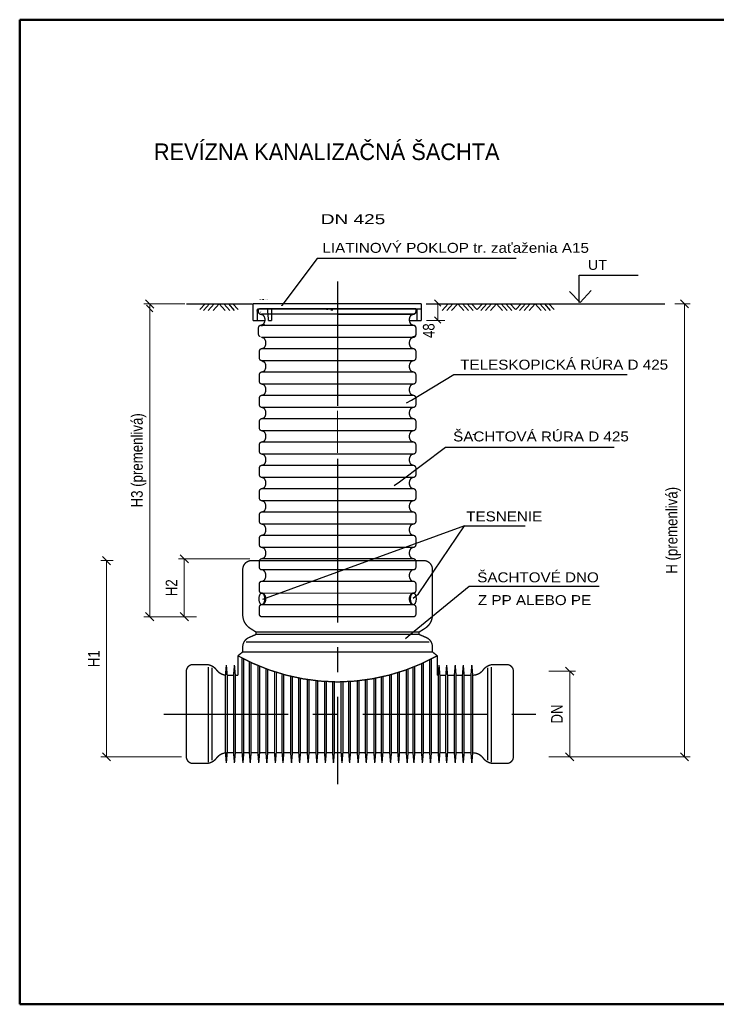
# Model space of a CAD drawing. Header units: millimetres. Extents: x 371321 to 690386, y -299082 to -101508.
# Tile 2 of 38: x 394363 to 396463, y -288107 to -285137. Entities that reach past the tile are written whole.
import ezdxf
from ezdxf.enums import TextEntityAlignment as Align

# ---------------------------------------------------------------- set-up
doc = ezdxf.new("R2010")
doc.units = ezdxf.units.MM
doc.header["$LTSCALE"] = 10
doc.header["$MEASUREMENT"] = 0
doc.linetypes.add('CENTER', pattern=[2, 1.25, -0.25, 0.25, -0.25])
doc.linetypes.add('HIDDEN', pattern=[0.375, 0.25, -0.125])
for name, color, linetype in [('1', 5, 'Continuous'), ('2', 7, 'Continuous'), ('6', 7, 'Continuous'), ('koty vodar', 5, 'Continuous')]:
    doc.layers.add(name, color=color, linetype=linetype)
doc.layers.add('RAMCEK', color=6, linetype='Continuous', lineweight=30, plot=False)
doc.styles.add('POPIS', font='arial.ttf', dxfattribs={"width": 0.8})
doc.styles.get("Standard").update_dxf_attribs({"font": 'simplex.shx', "width": 0.8})

msp = doc.modelspace()

# ---------------------------------------------------------------- linework, layer by layer
at = {"layer": '1', "color": 7, "linetype": 'Continuous', "ltscale": 30, "flags": 128}
for points in [[(395860.1, -285857.6), (395260.1, -285857.6), (395153.9, -285999.4)], [(396050.1, -285990.3), (396050.1, -285907.6), (396228.1, -285907.6)], [(396021, -285956.6), (396052.8, -285989.9), (396086.2, -285953.4)], [(395065.4, -285994.7), (394866, -285994.7)], [(394906.9, -286011.5), (394922.7, -285993.6)], [(394917.7, -286013.8), (394935.4, -285993.6)], [(394931.8, -286014.2), (394949.9, -285993.6)], [(394946.4, -286014.2), (394964.5, -285993.6)], [(394982.6, -286014.2), (394964.5, -285993.6)], [(394997.1, -286014.2), (394979, -285993.6)], [(395011.3, -286013.8), (394993.5, -285993.6)], [(395022, -286011.5), (395006.3, -285993.6)], [(395589, -285993.6), (396009.5, -285993.6)], [(395637, -286013.8), (395654.7, -285993.6)], [(395651.1, -286014.2), (395669.2, -285993.6)], [(395665.7, -286014.2), (395683.8, -285993.6)], [(395701.9, -286014.2), (395683.8, -285993.6)], [(395716.4, -286014.2), (395698.3, -285993.6)], [(395730.6, -286013.8), (395712.8, -285993.6)], [(395741.3, -286011.5), (395725.6, -285993.6)], [(395742.9, -286011.5), (395758.6, -285993.6)], [(395753.6, -286013.8), (395771.4, -285993.6)], [(395767.8, -286014.2), (395785.9, -285993.6)], [(395782.3, -286014.2), (395800.4, -285993.6)], [(395818.5, -286014.2), (395800.4, -285993.6)], [(395833.1, -286014.2), (395815, -285993.6)], [(395847.2, -286013.8), (395829.5, -285993.6)], [(395858, -286011.5), (395842.2, -285993.6)], [(395859.5, -286011.5), (395875.3, -285993.6)], [(395870.3, -286013.8), (395888, -285993.6)], [(395884.4, -286014.2), (395902.5, -285993.6)], [(395899, -286014.2), (395917.1, -285993.6)], [(395935.2, -286014.2), (395917.1, -285993.6)], [(395949.7, -286014.2), (395931.6, -285993.6)], [(395963.9, -286013.8), (395946.1, -285993.6)], [(395974.6, -286011.5), (395958.9, -285993.6)], [(396009.5, -285993.6), (396308.4, -285993.6)]]:
    msp.add_lwpolyline(points, dxfattribs=at)
at = {"layer": '1', "color": 7, "linetype": 'CENTER', "ltscale": 30, "flags": 128}
for points in [[(395321.8, -285926.3), (395321.8, -286316.8)], [(395321.8, -286461.8), (395321.8, -286579.9)], [(395321.8, -286579.9), (395321.8, -287442.5)], [(394797.5, -287231.3), (395919.2, -287231.3)]]:
    msp.add_lwpolyline(points, dxfattribs=at)
at = {"layer": '1', "color": 7, "linetype": 'Continuous', "ltscale": 30, "const_width": 4, "flags": 128}
for points in [[(395557.9, -285993.9), (395066.5, -285993.9)], [(395066.5, -285993.9), (395066.5, -286045.1)], [(395110.6, -286009.9), (395079.9, -286009.9)], [(395079.9, -286009.9), (395079.9, -286045.1)], [(395083.2, -285993.9), (395574.6, -285993.9)], [(395083.2, -286009.9), (395083.2, -286018)], [(395083.2, -286009.9), (395574.6, -286009.9)], [(395085.8, -286008.3), (395557.8, -286008.3)], [(395089.2, -286009.9), (395117.9, -286009.9)], [(395557.9, -286009.9), (395089.9, -286009.9)], [(395517.7, -286009.9), (395089.9, -286009.9)], [(395113.4, -286045.1), (395110.6, -286009.9)], [(395123.4, -286009.9), (395561.2, -286009.9)], [(395517.7, -286009.9), (395123.4, -286009.9)], [(395123.4, -286009.9), (395561.2, -286009.9)], [(395123.4, -286045.1), (395123.4, -286009.9)], [(395557.8, -286008.3), (395557.8, -286016.7)], [(395557.9, -286009.9), (395557.9, -286018)], [(395561.2, -286009.9), (395561.2, -286045.1)], [(395574.6, -285993.9), (395574.6, -286045.1)], [(395083.2, -286018), (395083.4, -286019.4), (395083.7, -286020.7), (395084.3, -286021.9), (395085.1, -286023), (395086.1, -286023.9), (395087.3, -286024.7), (395088.5, -286025.2), (395089.2, -286025.4)], [(395089.2, -286025.4), (395094.2, -286026.7)], [(395089.9, -286018), (395090, -286018.3), (395090, -286018.5), (395090.1, -286018.7), (395090.3, -286018.9), (395090.4, -286019), (395090.6, -286019.1), (395090.8, -286019.2), (395090.9, -286019.3)], [(395091.8, -286024.5), (395551.9, -286024.5)], [(395098.6, -286029.6), (395097.7, -286028.6), (395096.6, -286027.7), (395095.3, -286027.1), (395094.2, -286026.7)], [(395098.6, -286054.8), (395100.6, -286051.6), (395102, -286048.2), (395102.8, -286044.6), (395102.9, -286040.9), (395102.3, -286037.3), (395101.1, -286033.8), (395099.3, -286030.5), (395098.6, -286029.6)], [(395320.5, -286025.4), (395551.9, -286025.4)], [(395542.5, -286029.6), (395540.5, -286032.7), (395539.1, -286036.1), (395538.3, -286039.7), (395538.2, -286043.4), (395538.8, -286047.1), (395540, -286050.5), (395541.8, -286053.8), (395542.5, -286054.8)], [(395546.9, -286026.7), (395545.6, -286027.2), (395544.4, -286027.9), (395543.3, -286028.7), (395542.5, -286029.6)], [(395551.9, -286024.5), (395546.9, -286025.8)], [(395551.9, -286025.4), (395546.9, -286026.7)], [(395551.9, -286025.4), (395553.2, -286025), (395554.4, -286024.3), (395555.5, -286023.5), (395556.4, -286022.4), (395557.1, -286021.3), (395557.6, -286020), (395557.8, -286018.7), (395557.9, -286018)], [(395079.9, -286045.1), (395066.5, -286045.1)], [(395079.9, -286045.1), (395102.7, -286045.1)], [(395089.2, -286058.9), (395087.9, -286059.3), (395086.7, -286060), (395085.6, -286060.9), (395084.7, -286061.9), (395084, -286063), (395083.5, -286064.3), (395083.3, -286065.6), (395083.2, -286066.3)], [(395083.2, -286066.3), (395083.2, -286085.6)], [(395089.2, -286058.9), (395094.2, -286057.6)], [(395089.2, -286058.9), (395551.9, -286058.9)], [(395091.8, -286059.3), (395096.7, -286057.9)], [(395091.8, -286059.3), (395551.9, -286059.3)], [(395094.2, -286057.6), (395095.5, -286057.1), (395096.7, -286056.5), (395097.8, -286055.6), (395098.6, -286054.8)], [(395113.4, -286045.1), (395123.4, -286045.1)], [(395538.4, -286045.1), (395574.6, -286045.1)], [(395542.5, -286054.8), (395543.4, -286055.8), (395544.5, -286056.6), (395545.8, -286057.2), (395546.9, -286057.6)], [(395551.9, -286059.3), (395546.9, -286057.9)], [(395557.9, -286066.3), (395557.7, -286065), (395557.4, -286063.7), (395556.8, -286062.5), (395556, -286061.4), (395555, -286060.4), (395553.8, -286059.6), (395552.6, -286059.1), (395551.9, -286058.9)], [(395557.8, -286067), (395557.8, -286087.1)], [(395557.9, -286066.3), (395557.9, -286085.6)], [(395083.2, -286085.6), (395083.4, -286086.9), (395083.7, -286088.2), (395084.3, -286089.5), (395085.1, -286090.5), (395086.1, -286091.5), (395087.3, -286092.3), (395088.5, -286092.8), (395089.2, -286093)], [(395091.8, -286094.9), (395551.9, -286094.9)], [(395091.8, -286094.9), (395096.7, -286096.2)], [(395551.9, -286093), (395546.9, -286094.3)], [(395551.9, -286094.9), (395546.9, -286096.2)], [(395551.9, -286093), (395553.2, -286092.6), (395554.4, -286091.9), (395555.5, -286091), (395556.4, -286090), (395557.1, -286088.9), (395557.6, -286087.6), (395557.8, -286086.3), (395557.9, -286085.6)], [(395091.8, -286129.7), (395096.7, -286128.3)], [(395091.8, -286129.7), (395551.9, -286129.7)], [(395095.4, -286129.9), (395096.8, -286129.4), (395098, -286128.8), (395099.1, -286127.9), (395099.8, -286127)], [(395551.9, -286129.7), (395546.9, -286128.3)], [(395085.8, -286137.4), (395085.8, -286157.5)], [(395557.8, -286137.4), (395557.8, -286157.5)], [(395091.8, -286165.2), (395551.9, -286165.2)], [(395091.8, -286165.2), (395096.7, -286166.6)], [(395099.8, -286170.6), (395098.9, -286169.6), (395097.8, -286168.8), (395096.5, -286168.1), (395095.4, -286167.7)], [(395551.9, -286165.2), (395546.9, -286166.6)], [(395085.8, -286207.8), (395085.8, -286227.9)], [(395091.8, -286200.1), (395096.7, -286198.7)], [(395091.8, -286200.1), (395551.9, -286200.1)], [(395551.9, -286200.1), (395546.9, -286198.7)], [(395557.8, -286207.8), (395557.8, -286227.9)], [(395091.8, -286235.6), (395551.9, -286235.6)], [(395091.8, -286235.6), (395096.7, -286237)], [(395551.9, -286235.6), (395546.9, -286237)], [(395085.8, -286278.2), (395085.8, -286298.3)], [(395091.8, -286270.5), (395096.7, -286269.1)], [(395091.8, -286270.5), (395551.9, -286270.5)], [(395551.9, -286270.5), (395546.9, -286269.1)], [(395557.8, -286278.2), (395557.8, -286298.3)], [(395091.8, -286306), (395096.7, -286307.4)], [(395091.8, -286306), (395551.9, -286306)], [(395551.9, -286306), (395546.9, -286307.4)], [(395091.8, -286340.9), (395096.7, -286339.5)], [(395551.9, -286340.9), (395546.9, -286339.5)], [(395085.8, -286348.6), (395085.8, -286368.7)], [(395091.8, -286340.9), (395551.9, -286340.9)], [(395557.8, -286348.6), (395557.8, -286368.7)], [(395091.8, -286376.4), (395551.9, -286376.4)], [(395091.8, -286376.4), (395096.7, -286377.8)], [(395551.9, -286376.4), (395546.9, -286377.8)], [(395085.8, -286419), (395085.8, -286439.1)], [(395091.8, -286411.2), (395096.7, -286409.9)], [(395091.8, -286411.2), (395551.9, -286411.2)], [(395551.9, -286411.2), (395546.9, -286409.9)], [(395557.8, -286419), (395557.8, -286439.1)], [(395091.8, -286446.8), (395551.9, -286446.8)], [(395091.8, -286446.8), (395096.7, -286448.2)], [(395551.9, -286446.8), (395546.9, -286448.2)], [(395091.8, -286481.6), (395096.7, -286480.3)], [(395091.8, -286481.6), (395551.9, -286481.6)], [(395551.9, -286481.6), (395546.9, -286480.3)], [(395085.8, -286489.4), (395085.8, -286509.5)], [(395091.8, -286517.2), (395096.7, -286518.5)], [(395091.8, -286517.2), (395551.9, -286517.2)], [(395551.9, -286517.2), (395546.9, -286518.5)], [(395557.8, -286489.4), (395557.8, -286509.5)], [(395085.8, -286559.8), (395085.8, -286579.9)], [(395091.8, -286552), (395096.7, -286550.7)], [(395091.8, -286552), (395551.9, -286552)], [(395551.9, -286552), (395546.9, -286550.7)], [(395557.8, -286559.8), (395557.8, -286579.9)], [(395091.8, -286587.6), (395096.7, -286588.9)], [(395091.8, -286587.6), (395551.9, -286587.6)], [(395551.9, -286587.6), (395546.9, -286588.9)], [(395085.8, -286630.2), (395085.8, -286650.3)], [(395091.8, -286622.4), (395096.7, -286621.1)], [(395091.8, -286622.4), (395551.9, -286622.4)], [(395551.9, -286622.4), (395546.9, -286621.1)], [(395557.8, -286630.2), (395557.8, -286650.3)], [(395091.8, -286658), (395096.7, -286659.3)], [(395091.8, -286658), (395551.9, -286658)], [(395551.9, -286658), (395546.9, -286659.3)], [(395091.8, -286692.8), (395096.7, -286691.5)], [(395091.8, -286692.8), (395551.9, -286692.8)], [(395551.9, -286692.8), (395546.9, -286691.5)], [(395085.8, -286700.5), (395085.8, -286720.7)], [(395557.8, -286700.5), (395557.8, -286720.7)], [(395091.8, -286728.4), (395551.9, -286728.4)], [(395091.8, -286728.4), (395096.7, -286729.7)], [(395551.9, -286728.4), (395546.9, -286729.7)], [(395062.6, -286768.5), (395321.8, -286768.5)], [(395091.8, -286763.2), (395096.7, -286761.9)], [(395091.8, -286763.2), (395551.9, -286763.2)], [(395581, -286768.5), (395321.8, -286768.5)], [(395551.9, -286763.2), (395546.9, -286761.9)], [(395035.9, -286795.2), (395035.9, -286932.4)], [(395607.7, -286795.2), (395607.7, -286932.4)], [(395076, -286991.3), (395054.2, -287000.8)], [(395058.5, -286973.1), (395076, -286984.1)], [(395076, -286984.1), (395076, -286991.3)], [(395076, -286984.1), (395321.8, -286984.1)], [(395076, -286991.3), (395321.8, -286991.3)], [(395567.6, -286984.1), (395321.8, -286984.1)], [(395567.6, -286991.3), (395321.8, -286991.3)], [(395585.1, -286973.1), (395567.6, -286984.1)], [(395567.6, -286984.1), (395567.6, -286991.3)], [(395567.6, -286991.3), (395589.4, -287000.8)], [(395045.2, -287014.5), (395321.8, -287014.5)], [(395598.4, -287014.5), (395321.8, -287014.5)], [(395035.9, -287044), (395021.3, -287055.7)], [(395035.9, -287028.8), (395035.9, -287044)], [(395035.9, -287044), (395321.8, -287044)], [(395607.7, -287044), (395321.8, -287044)], [(395607.7, -287028.8), (395607.7, -287044)], [(395607.7, -287044), (395622.4, -287055.7)], [(394925, -287082.1), (394885.9, -287082.1)], [(395021.3, -287055.7), (395021.3, -287114.3)], [(395034, -287062.6), (395034, -287348.3)], [(395039.1, -287065.3), (395039.1, -287348.3)], [(395055.8, -287073.5), (395055.8, -287348.3)], [(395061, -287076), (395061, -287348.3)], [(395574.9, -287079.5), (395574.9, -287348.3)], [(395580.1, -287077.2), (395580.1, -287348.3)], [(395599.3, -287067.9), (395599.3, -287348.3)], [(395604.5, -287065.3), (395604.5, -287348.3)], [(395622.4, -287055.7), (395622.4, -287114.3)], [(395792.5, -287082.1), (395831.7, -287082.1)], [(394865.9, -287102.1), (394865.9, -287360.5)], [(394931.8, -287089.2), (394931.8, -287376.6)], [(394943.1, -287092), (394943.1, -287370.9)], [(394983.8, -287114.3), (394986.4, -287083.9)], [(394989, -287114.3), (394986.4, -287083.9)], [(395008.2, -287114.3), (395010.8, -287083.9)], [(395013.4, -287114.3), (395010.8, -287083.9)], [(395081.5, -287085.1), (395081.5, -287348.3)], [(395086.7, -287087.3), (395086.7, -287348.3)], [(395105.9, -287094.8), (395105.9, -287348.3)], [(395111.1, -287096.7), (395111.1, -287348.3)], [(395131.6, -287103.8), (395131.6, -287348.3)], [(395136.8, -287105.5), (395136.8, -287348.3)], [(395154.6, -287114.3), (395154.9, -287110.9)], [(395503.3, -287106.6), (395503.3, -287348.3)], [(395508.4, -287105), (395508.4, -287348.3)], [(395529, -287098), (395529, -287348.3)], [(395534.2, -287096.1), (395534.2, -287348.3)], [(395549.2, -287090.4), (395549.2, -287348.3)], [(395554.4, -287088.3), (395554.4, -287348.3)], [(395625.1, -287114.3), (395627.6, -287083.9)], [(395630.2, -287114.3), (395627.6, -287083.9)], [(395648, -287114.3), (395650.6, -287083.9)], [(395653.2, -287114.3), (395650.6, -287083.9)], [(395673.8, -287114.3), (395676.4, -287083.9)], [(395678.9, -287114.3), (395676.4, -287083.9)], [(395698.1, -287114.3), (395700.7, -287083.9)], [(395703.3, -287114.3), (395700.7, -287083.9)], [(395723.9, -287114.3), (395726.5, -287083.9)], [(395729.1, -287114.3), (395726.5, -287083.9)], [(395774.4, -287092), (395774.4, -287370.9)], [(395785.7, -287089.2), (395785.7, -287376.6)], [(395851.7, -287102.1), (395851.7, -287360.5)], [(394983.8, -287114.3), (394983.8, -287348.3)], [(394989, -287114.3), (394989, -287348.3)], [(395008.2, -287114.3), (394989, -287114.3)], [(395008.2, -287114.3), (395008.2, -287348.3)], [(395021.3, -287114.3), (395013.4, -287114.3)], [(395013.4, -287114.3), (395013.4, -287348.3)], [(395154.6, -287114.3), (395154.6, -287348.3)], [(395159.7, -287114.3), (395159.6, -287112.2)], [(395159.7, -287114.3), (395159.7, -287348.3)], [(395180.3, -287117.5), (395180.3, -287348.3)], [(395185.5, -287118.7), (395185.5, -287348.3)], [(395204.7, -287122.8), (395204.7, -287348.3)], [(395209.9, -287123.8), (395209.9, -287348.3)], [(395230.4, -287127.3), (395230.4, -287348.3)], [(395235.6, -287128.1), (395235.6, -287348.3)], [(395256.7, -287130.8), (395256.7, -287348.3)], [(395261.8, -287131.4), (395261.8, -287348.3)], [(395282.4, -287133.1), (395282.4, -287348.3)], [(395287.6, -287133.5), (395287.6, -287348.3)], [(395306.8, -287134.3), (395306.8, -287348.3)], [(395311.9, -287134.5), (395311.9, -287348.3)], [(395332.5, -287134.5), (395332.5, -287348.3)], [(395337.7, -287134.3), (395337.7, -287348.3)], [(395355.5, -287133.5), (395355.5, -287348.3)], [(395360.6, -287133.2), (395360.6, -287348.3)], [(395381.2, -287131.4), (395381.2, -287348.3)], [(395386.4, -287130.9), (395386.4, -287348.3)], [(395405.6, -287128.5), (395405.6, -287348.3)], [(395410.7, -287127.7), (395410.7, -287348.3)], [(395431.3, -287124.3), (395431.3, -287348.3)], [(395436.5, -287123.3), (395436.5, -287348.3)], [(395453.2, -287119.9), (395453.2, -287348.3)], [(395458.3, -287118.7), (395458.3, -287348.3)], [(395478.9, -287113.6), (395478.9, -287348.3)], [(395484.1, -287112.2), (395484.1, -287348.3)], [(395622.4, -287114.3), (395625.1, -287114.3)], [(395625.1, -287114.3), (395625.1, -287348.3)], [(395630.2, -287114.3), (395630.2, -287348.3)], [(395630.2, -287114.3), (395648, -287114.3)], [(395648, -287114.3), (395648, -287348.3)], [(395653.2, -287114.3), (395653.2, -287348.3)], [(395653.2, -287114.3), (395673.8, -287114.3)], [(395673.8, -287114.3), (395673.8, -287348.3)], [(395678.9, -287114.3), (395678.9, -287348.3)], [(395678.9, -287114.3), (395698.1, -287114.3)], [(395698.1, -287114.3), (395698.1, -287348.3)], [(395703.3, -287114.3), (395703.3, -287348.3)], [(395703.3, -287114.3), (395723.9, -287114.3)], [(395723.9, -287114.3), (395723.9, -287348.3)], [(395729.1, -287114.3), (395729.1, -287348.3)], [(394983.8, -287348.3), (394986.4, -287378.7)], [(394989, -287348.3), (394986.4, -287378.7)], [(395008.2, -287348.3), (394989, -287348.3)], [(395008.2, -287348.3), (395010.8, -287378.7)], [(395013.4, -287348.3), (395010.8, -287378.7)], [(395021.3, -287348.3), (395013.4, -287348.3)], [(395021.3, -287348.3), (395034, -287348.3)], [(395034, -287348.3), (395036.5, -287378.7)], [(395039.1, -287348.3), (395036.5, -287378.7)], [(395039.1, -287348.3), (395055.8, -287348.3)], [(395055.8, -287348.3), (395058.4, -287378.7)], [(395061, -287348.3), (395058.4, -287378.7)], [(395061, -287348.3), (395081.5, -287348.3)], [(395081.5, -287348.3), (395084.1, -287378.7)], [(395086.7, -287348.3), (395084.1, -287378.7)], [(395086.7, -287348.3), (395105.9, -287348.3)], [(395105.9, -287348.3), (395108.5, -287378.7)], [(395111.1, -287348.3), (395108.5, -287378.7)], [(395111.1, -287348.3), (395131.6, -287348.3)], [(395131.6, -287348.3), (395134.2, -287378.7)], [(395136.8, -287348.3), (395134.2, -287378.7)], [(395136.8, -287348.3), (395154.6, -287348.3)], [(395154.6, -287348.3), (395157.2, -287378.7)], [(395159.7, -287348.3), (395157.2, -287378.7)], [(395159.7, -287348.3), (395180.3, -287348.3)], [(395180.3, -287348.3), (395182.9, -287378.7)], [(395185.5, -287348.3), (395182.9, -287378.7)], [(395185.5, -287348.3), (395204.7, -287348.3)], [(395204.7, -287348.3), (395207.3, -287378.7)], [(395209.9, -287348.3), (395207.3, -287378.7)], [(395209.9, -287348.3), (395230.4, -287348.3)], [(395230.4, -287348.3), (395233, -287378.7)], [(395235.6, -287348.3), (395233, -287378.7)], [(395235.6, -287348.3), (395256.7, -287348.3)], [(395256.7, -287348.3), (395259.3, -287378.7)], [(395261.8, -287348.3), (395259.3, -287378.7)], [(395261.8, -287348.3), (395282.4, -287348.3)], [(395282.4, -287348.3), (395285, -287378.7)], [(395287.6, -287348.3), (395285, -287378.7)], [(395287.6, -287348.3), (395306.8, -287348.3)], [(395306.8, -287348.3), (395309.4, -287378.7)], [(395311.9, -287348.3), (395309.4, -287378.7)], [(395311.9, -287348.3), (395332.5, -287348.3)], [(395332.5, -287348.3), (395335.1, -287378.7)], [(395337.7, -287348.3), (395335.1, -287378.7)], [(395337.7, -287348.3), (395355.5, -287348.3)], [(395355.5, -287348.3), (395358, -287378.7)], [(395360.6, -287348.3), (395358, -287378.7)], [(395360.6, -287348.3), (395381.2, -287348.3)], [(395381.2, -287348.3), (395383.8, -287378.7)], [(395386.4, -287348.3), (395383.8, -287378.7)], [(395386.4, -287348.3), (395405.6, -287348.3)], [(395405.6, -287348.3), (395408.2, -287378.7)], [(395410.7, -287348.3), (395408.2, -287378.7)], [(395410.7, -287348.3), (395431.3, -287348.3)], [(395431.3, -287348.3), (395433.9, -287378.7)], [(395436.5, -287348.3), (395433.9, -287378.7)], [(395436.5, -287348.3), (395453.2, -287348.3)], [(395453.2, -287348.3), (395455.7, -287378.7)], [(395458.3, -287348.3), (395455.7, -287378.7)], [(395458.3, -287348.3), (395478.9, -287348.3)], [(395478.9, -287348.3), (395481.5, -287378.7)], [(395484.1, -287348.3), (395481.5, -287378.7)], [(395484.1, -287348.3), (395503.3, -287348.3)], [(395503.3, -287348.3), (395505.9, -287378.7)], [(395508.4, -287348.3), (395505.9, -287378.7)], [(395508.4, -287348.3), (395529, -287348.3)], [(395529, -287348.3), (395531.6, -287378.7)], [(395534.2, -287348.3), (395531.6, -287378.7)], [(395534.2, -287348.3), (395549.2, -287348.3)], [(395549.2, -287348.3), (395551.8, -287378.7)], [(395554.4, -287348.3), (395551.8, -287378.7)], [(395554.4, -287348.3), (395574.9, -287348.3)], [(395574.9, -287348.3), (395577.5, -287378.7)], [(395580.1, -287348.3), (395577.5, -287378.7)], [(395580.1, -287348.3), (395599.3, -287348.3)], [(395599.3, -287348.3), (395601.9, -287378.7)], [(395604.5, -287348.3), (395601.9, -287378.7)], [(395604.5, -287348.3), (395625.1, -287348.3)], [(395625.1, -287348.3), (395627.6, -287378.7)], [(395630.2, -287348.3), (395627.6, -287378.7)], [(395630.2, -287348.3), (395648, -287348.3)], [(395648, -287348.3), (395650.6, -287378.7)], [(395653.2, -287348.3), (395650.6, -287378.7)], [(395653.2, -287348.3), (395673.8, -287348.3)], [(395673.8, -287348.3), (395676.4, -287378.7)], [(395678.9, -287348.3), (395676.4, -287378.7)], [(395678.9, -287348.3), (395698.1, -287348.3)], [(395698.1, -287348.3), (395700.7, -287378.7)], [(395703.3, -287348.3), (395700.7, -287378.7)], [(395703.3, -287348.3), (395723.9, -287348.3)], [(395723.9, -287348.3), (395726.5, -287378.7)], [(395729.1, -287348.3), (395726.5, -287378.7)], [(394925, -287380.5), (394885.9, -287380.5)], [(395792.5, -287380.5), (395831.7, -287380.5)]]:
    msp.add_lwpolyline(points, dxfattribs=at)
at = {"layer": '1', "color": 7, "linetype": 'Continuous', "ltscale": 30}
for points in [[(395542.5, -286028.8, 4, 4, 0.330849), (395542.5, -286055, 4, 4, 0)], [(395546.9, -286025.8, 4, 4, 0.169077), (395542.5, -286028.8, 4, 4, 0)], [(395551.9, -286024.5, 4, 4, 0.339454), (395557.8, -286016.7, 4, 4, 0)], [(395096.7, -286057.9, 4, 4, 0.169077), (395101.1, -286055, 4, 4, 0)], [(395542.5, -286055, 4, 4, 0.169077), (395546.9, -286057.9, 4, 4, 0)], [(395557.8, -286067, 4, 4, 0.339454), (395551.9, -286059.3, 4, 4, 0)], [(395101.1, -286099.1, 4, 4, 0.169077), (395096.7, -286096.2, 4, 4, 0)], [(395101.1, -286125.4, 4, 4, 0.330849), (395101.1, -286099.1, 4, 4, 0)], [(395542.5, -286099.1, 4, 4, 0.330849), (395542.5, -286125.4, 4, 4, 0)], [(395546.9, -286096.2, 4, 4, 0.169077), (395542.5, -286099.1, 4, 4, 0)], [(395551.9, -286094.9, 4, 4, 0.339454), (395557.8, -286087.1, 4, 4, 0)], [(395091.8, -286129.7, 4, 4, 0.339454), (395085.8, -286137.4, 4, 4, 0)], [(395096.7, -286128.3, 4, 4, 0.169077), (395101.1, -286125.4, 4, 4, 0)], [(395542.5, -286125.4, 4, 4, 0.169077), (395546.9, -286128.3, 4, 4, 0)], [(395557.8, -286137.4, 4, 4, 0.339454), (395551.9, -286129.7, 4, 4, 0)], [(395085.8, -286157.5, 4, 4, 0.339454), (395091.8, -286165.2, 4, 4, 0)], [(395551.9, -286165.2, 4, 4, 0.339454), (395557.8, -286157.5, 4, 4, 0)], [(395101.1, -286169.5, 4, 4, 0.169077), (395096.7, -286166.6, 4, 4, 0)], [(395101.1, -286195.8, 4, 4, 0.330849), (395101.1, -286169.5, 4, 4, 0)], [(395542.5, -286169.5, 4, 4, 0.330849), (395542.5, -286195.8, 4, 4, 0)], [(395546.9, -286166.6, 4, 4, 0.169077), (395542.5, -286169.5, 4, 4, 0)], [(395091.8, -286200.1, 4, 4, 0.339454), (395085.8, -286207.8, 4, 4, 0)], [(395096.7, -286198.7, 4, 4, 0.169077), (395101.1, -286195.8, 4, 4, 0)], [(395542.5, -286195.8, 4, 4, 0.169077), (395546.9, -286198.7, 4, 4, 0)], [(395557.8, -286207.8, 4, 4, 0.339454), (395551.9, -286200.1, 4, 4, 0)], [(395085.8, -286227.9, 4, 4, 0.339454), (395091.8, -286235.6, 4, 4, 0)], [(395101.1, -286239.9, 4, 4, 0.169077), (395096.7, -286237, 4, 4, 0)], [(395101.1, -286266.2, 4, 4, 0.330849), (395101.1, -286239.9, 4, 4, 0)], [(395542.5, -286239.9, 4, 4, 0.330849), (395542.5, -286266.2, 4, 4, 0)], [(395546.9, -286237, 4, 4, 0.169077), (395542.5, -286239.9, 4, 4, 0)], [(395551.9, -286235.6, 4, 4, 0.339454), (395557.8, -286227.9, 4, 4, 0)], [(395091.8, -286270.5, 4, 4, 0.339454), (395085.8, -286278.2, 4, 4, 0)], [(395096.7, -286269.1, 4, 4, 0.169077), (395101.1, -286266.2, 4, 4, 0)], [(395542.5, -286266.2, 4, 4, 0.169077), (395546.9, -286269.1, 4, 4, 0)], [(395557.8, -286278.2, 4, 4, 0.339454), (395551.9, -286270.5, 4, 4, 0)], [(395085.8, -286298.3, 4, 4, 0.339454), (395091.8, -286306, 4, 4, 0)], [(395101.1, -286310.3, 4, 4, 0.169077), (395096.7, -286307.4, 4, 4, 0)], [(395546.9, -286307.4, 4, 4, 0.169077), (395542.5, -286310.3, 4, 4, 0)], [(395551.9, -286306, 4, 4, 0.339454), (395557.8, -286298.3, 4, 4, 0)], [(395096.7, -286339.5, 4, 4, 0.169077), (395101.1, -286336.6, 4, 4, 0)], [(395101.1, -286336.6, 4, 4, 0.330849), (395101.1, -286310.3, 4, 4, 0)], [(395542.5, -286310.3, 4, 4, 0.330849), (395542.5, -286336.6, 4, 4, 0)], [(395542.5, -286336.6, 4, 4, 0.169077), (395546.9, -286339.5, 4, 4, 0)], [(395091.8, -286340.9, 4, 4, 0.339454), (395085.8, -286348.6, 4, 4, 0)], [(395085.8, -286368.7, 4, 4, 0.339454), (395091.8, -286376.4, 4, 4, 0)], [(395557.8, -286348.6, 4, 4, 0.339454), (395551.9, -286340.9, 4, 4, 0)], [(395551.9, -286376.4, 4, 4, 0.339454), (395557.8, -286368.7, 4, 4, 0)], [(395101.1, -286380.7, 4, 4, 0.169077), (395096.7, -286377.8, 4, 4, 0)], [(395101.1, -286407, 4, 4, 0.330849), (395101.1, -286380.7, 4, 4, 0)], [(395542.5, -286380.7, 4, 4, 0.330849), (395542.5, -286407, 4, 4, 0)], [(395546.9, -286377.8, 4, 4, 0.169077), (395542.5, -286380.7, 4, 4, 0)], [(395091.8, -286411.2, 4, 4, 0.339454), (395085.8, -286419, 4, 4, 0)], [(395096.7, -286409.9, 4, 4, 0.169077), (395101.1, -286407, 4, 4, 0)], [(395542.5, -286407, 4, 4, 0.169077), (395546.9, -286409.9, 4, 4, 0)], [(395557.8, -286419, 4, 4, 0.339454), (395551.9, -286411.2, 4, 4, 0)], [(395085.8, -286439.1, 4, 4, 0.339454), (395091.8, -286446.8, 4, 4, 0)], [(395101.1, -286451.1, 4, 4, 0.169077), (395096.7, -286448.2, 4, 4, 0)], [(395101.1, -286477.4, 4, 4, 0.330849), (395101.1, -286451.1, 4, 4, 0)], [(395542.5, -286451.1, 4, 4, 0.330849), (395542.5, -286477.4, 4, 4, 0)], [(395546.9, -286448.2, 4, 4, 0.169077), (395542.5, -286451.1, 4, 4, 0)], [(395551.9, -286446.8, 4, 4, 0.339454), (395557.8, -286439.1, 4, 4, 0)], [(395091.8, -286481.6, 4, 4, 0.339454), (395085.8, -286489.4, 4, 4, 0)], [(395096.7, -286480.3, 4, 4, 0.169077), (395101.1, -286477.4, 4, 4, 0)], [(395542.5, -286477.4, 4, 4, 0.169077), (395546.9, -286480.3, 4, 4, 0)], [(395557.8, -286489.4, 4, 4, 0.339454), (395551.9, -286481.6, 4, 4, 0)], [(395085.8, -286509.5, 4, 4, 0.339454), (395091.8, -286517.2, 4, 4, 0)], [(395551.9, -286517.2, 4, 4, 0.339454), (395557.8, -286509.5, 4, 4, 0)], [(395101.1, -286521.5, 4, 4, 0.169077), (395096.7, -286518.5, 4, 4, 0)], [(395101.1, -286547.7, 4, 4, 0.330849), (395101.1, -286521.5, 4, 4, 0)], [(395542.5, -286521.5, 4, 4, 0.330849), (395542.5, -286547.7, 4, 4, 0)], [(395546.9, -286518.5, 4, 4, 0.169077), (395542.5, -286521.5, 4, 4, 0)], [(395091.8, -286552, 4, 4, 0.339454), (395085.8, -286559.8, 4, 4, 0)], [(395096.7, -286550.7, 4, 4, 0.169077), (395101.1, -286547.7, 4, 4, 0)], [(395542.5, -286547.7, 4, 4, 0.169077), (395546.9, -286550.7, 4, 4, 0)], [(395557.8, -286559.8, 4, 4, 0.339454), (395551.9, -286552, 4, 4, 0)], [(395085.8, -286579.9, 4, 4, 0.339454), (395091.8, -286587.6, 4, 4, 0)], [(395101.1, -286591.9, 4, 4, 0.169077), (395096.7, -286588.9, 4, 4, 0)], [(395101.1, -286618.1, 4, 4, 0.330849), (395101.1, -286591.9, 4, 4, 0)], [(395542.5, -286591.9, 4, 4, 0.330849), (395542.5, -286618.1, 4, 4, 0)], [(395546.9, -286588.9, 4, 4, 0.169077), (395542.5, -286591.9, 4, 4, 0)], [(395551.9, -286587.6, 4, 4, 0.339454), (395557.8, -286579.9, 4, 4, 0)], [(395091.8, -286622.4, 4, 4, 0.339454), (395085.8, -286630.2, 4, 4, 0)], [(395096.7, -286621.1, 4, 4, 0.169077), (395101.1, -286618.1, 4, 4, 0)], [(395542.5, -286618.1, 4, 4, 0.169077), (395546.9, -286621.1, 4, 4, 0)], [(395557.8, -286630.2, 4, 4, 0.339454), (395551.9, -286622.4, 4, 4, 0)], [(395085.8, -286650.3, 4, 4, 0.339454), (395091.8, -286658, 4, 4, 0)], [(395101.1, -286662.3, 4, 4, 0.169077), (395096.7, -286659.3, 4, 4, 0)], [(395101.1, -286688.5, 4, 4, 0.330849), (395101.1, -286662.3, 4, 4, 0)], [(395542.5, -286662.3, 4, 4, 0.330849), (395542.5, -286688.5, 4, 4, 0)], [(395546.9, -286659.3, 4, 4, 0.169077), (395542.5, -286662.3, 4, 4, 0)], [(395551.9, -286658, 4, 4, 0.339454), (395557.8, -286650.3, 4, 4, 0)], [(395091.8, -286692.8, 4, 4, 0.339454), (395085.8, -286700.5, 4, 4, 0)], [(395096.7, -286691.5, 4, 4, 0.169077), (395101.1, -286688.5, 4, 4, 0)], [(395542.5, -286688.5, 4, 4, 0.169077), (395546.9, -286691.5, 4, 4, 0)], [(395557.8, -286700.5, 4, 4, 0.339454), (395551.9, -286692.8, 4, 4, 0)], [(395085.8, -286720.7, 4, 4, 0.339454), (395091.8, -286728.4, 4, 4, 0)], [(395551.9, -286728.4, 4, 4, 0.339454), (395557.8, -286720.7, 4, 4, 0)], [(395101.1, -286732.7, 4, 4, 0.169077), (395096.7, -286729.7, 4, 4, 0)], [(395101.1, -286758.9, 4, 4, 0.330849), (395101.1, -286732.7, 4, 4, 0)], [(395542.5, -286732.7, 4, 4, 0.330849), (395542.5, -286758.9, 4, 4, 0)], [(395546.9, -286729.7, 4, 4, 0.169077), (395542.5, -286732.7, 4, 4, 0)], [(395062.6, -286768.5, 4, 4, 0.414214), (395035.9, -286795.2, 4, 4, 0)], [(395091.8, -286763.2, 4, 4, 0.256426), (395086.2, -286768.5, 4, 4, 0)], [(395096.7, -286761.9, 4, 4, 0.169077), (395101.1, -286758.9, 4, 4, 0)], [(395542.5, -286758.9, 4, 4, 0.169077), (395546.9, -286761.9, 4, 4, 0)], [(395557.4, -286768.5, 4, 4, 0.256426), (395551.9, -286763.2, 4, 4, 0)], [(395607.7, -286795.2, 4, 4, 0.414214), (395581, -286768.5, 4, 4, 0)], [(395035.9, -286932.4, 4, 4, 0.258638), (395058.5, -286973.1, 4, 4, 0)], [(395585.1, -286973.1, 4, 4, 0.258638), (395607.7, -286932.4, 4, 4, 0)], [(395054.2, -287000.8, 4, 4, 0.298011), (395035.9, -287028.8, 4, 4, 0)], [(395607.7, -287028.8, 4, 4, 0.298011), (395589.4, -287000.8, 4, 4, 0)], [(394885.9, -287082.1, 4, 4, 0.414214), (394865.9, -287102.1, 4, 4, 0)], [(394956.7, -287098.2, 4, 4, 0.239022), (394925, -287082.1, 4, 4, 0)], [(395021.3, -287055.7, 4, 4, 0.125844), (395321.8, -287134.6, 4, 4, 0)], [(395321.8, -287134.6, 4, 4, 0.125844), (395622.4, -287055.7, 4, 4, 0)], [(395792.5, -287082.1, 4, 4, 0.239022), (395760.8, -287098.2, 4, 4, 0)], [(395851.7, -287102.1, 4, 4, 0.414214), (395831.7, -287082.1, 4, 4, 0)], [(394956.7, -287098.2, 4, 4, 0.208941), (394983.9, -287114.1, 4, 4, 0)], [(395729.1, -287114.3, 4, 4, 0.239905), (395760.8, -287098.2, 4, 4, 0)], [(394988.5, -287348.3, 4, 4, 0.239905), (394956.7, -287364.4, 4, 4, 0)], [(395760.8, -287364.4, 4, 4, 0.239905), (395729.1, -287348.3, 4, 4, 0)], [(394865.9, -287360.5, 4, 4, 0.414214), (394885.9, -287380.5, 4, 4, 0)], [(394925, -287380.5, 4, 4, 0.239022), (394956.7, -287364.4, 4, 4, 0)], [(395760.8, -287364.4, 4, 4, 0.239022), (395792.5, -287380.5, 4, 4, 0)], [(395831.7, -287380.5, 4, 4, 0.414214), (395851.7, -287360.5, 4, 4, 0)]]:
    msp.add_lwpolyline(points, format="xyseb", dxfattribs=at)
at = {"layer": '1', "color": 7, "linetype": 'CENTER', "ltscale": 30, "const_width": 2.7, "flags": 128}
msp.add_lwpolyline([(395321.8, -286316.8), (395321.8, -286443.6)], dxfattribs=at)
at = {"layer": '1', "color": 7, "linetype": 'HIDDEN', "ltscale": 30, "const_width": 4, "flags": 128}
for points in [[(395085.8, -286768.5), (395085.8, -286788.7)], [(395557.8, -286768.5), (395557.8, -286788.7)], [(395321.8, -286796.4), (395091.8, -286796.4)], [(395321.8, -286796.4), (395551.9, -286796.4)], [(395085.8, -286838.9), (395085.8, -286859.1)], [(395321.8, -286831.2), (395091.8, -286831.2)], [(395321.8, -286831.2), (395551.9, -286831.2)], [(395557.8, -286838.9), (395557.8, -286859.1)], [(395321.8, -286866.8), (395091.8, -286866.8)], [(395091.8, -286866.8), (395096.7, -286868.1)], [(395321.8, -286866.8), (395551.9, -286866.8)], [(395551.9, -286866.8), (395546.9, -286868.1)], [(395091.8, -286901.6), (395096.7, -286900.3)], [(395321.8, -286901.6), (395091.8, -286901.6)], [(395321.8, -286901.6), (395551.9, -286901.6)], [(395551.9, -286901.6), (395546.9, -286900.3)], [(395085.8, -286909.3), (395085.8, -286919.7)], [(395085.8, -286930.1), (395085.8, -286919.7)], [(395557.8, -286909.3), (395557.8, -286919.7)], [(395557.8, -286930.1), (395557.8, -286919.7)], [(395321.8, -286937.8), (395091.8, -286937.8)], [(395321.8, -286937.8), (395551.9, -286937.8)]]:
    msp.add_lwpolyline(points, dxfattribs=at)
at = {"layer": '1', "color": 7, "linetype": 'HIDDEN', "ltscale": 30}
for points in [[(395085.8, -286788.7, 4, 4, 0.339454), (395091.8, -286796.4, 4, 4, 0)], [(395101.1, -286800.7, 4, 4, 0.169077), (395096.7, -286797.7, 4, 4, 0)], [(395101.1, -286826.9, 4, 4, 0.330849), (395101.1, -286800.7, 4, 4, 0)], [(395542.5, -286800.7, 4, 4, 0.330849), (395542.5, -286826.9, 4, 4, 0)], [(395546.9, -286797.7, 4, 4, 0.169077), (395542.5, -286800.7, 4, 4, 0)], [(395551.9, -286796.4, 4, 4, 0.339454), (395557.8, -286788.7, 4, 4, 0)], [(395091.8, -286831.2, 4, 4, 0.339454), (395085.8, -286838.9, 4, 4, 0)], [(395096.7, -286829.9, 4, 4, 0.169077), (395101.1, -286826.9, 4, 4, 0)], [(395542.5, -286826.9, 4, 4, 0.169077), (395546.9, -286829.9, 4, 4, 0)], [(395557.8, -286838.9, 4, 4, 0.339454), (395551.9, -286831.2, 4, 4, 0)], [(395085.8, -286859.1, 4, 4, 0.339454), (395091.8, -286866.8, 4, 4, 0)], [(395101.1, -286871.1, 4, 4, 0.169077), (395096.7, -286868.1, 4, 4, 0)], [(395101.1, -286897.3, 4, 4, 0.330849), (395101.1, -286871.1, 4, 4, 0)], [(395542.5, -286871.1, 4, 4, 0.330849), (395542.5, -286897.3, 4, 4, 0)], [(395546.9, -286868.1, 4, 4, 0.169077), (395542.5, -286871.1, 4, 4, 0)], [(395551.9, -286866.8, 4, 4, 0.339454), (395557.8, -286859.1, 4, 4, 0)], [(395091.8, -286901.6, 4, 4, 0.339454), (395085.8, -286909.3, 4, 4, 0)], [(395096.7, -286900.3, 4, 4, 0.169077), (395101.1, -286897.3, 4, 4, 0)], [(395542.5, -286897.3, 4, 4, 0.169077), (395546.9, -286900.3, 4, 4, 0)], [(395557.8, -286909.3, 4, 4, 0.339454), (395551.9, -286901.6, 4, 4, 0)], [(395085.8, -286930.1, 4, 4, 0.339454), (395091.8, -286937.8, 4, 4, 0)], [(395551.9, -286937.8, 4, 4, 0.339454), (395557.8, -286930.1, 4, 4, 0)]]:
    msp.add_lwpolyline(points, format="xyseb", dxfattribs=at)
at = {"layer": '1', "color": 7, "linetype": 'HIDDEN', "ltscale": 30, "const_width": 4, "flags": 128}
for points in [[(395093.4, -286866.1), (395094.9, -286866.4), (395096.4, -286867.2), (395097.8, -286868.5), (395099, -286870.3), (395100.1, -286872.5), (395100.9, -286875), (395101.6, -286877.8), (395102, -286880.8), (395102.1, -286883.9), (395102, -286887), (395101.6, -286890), (395100.9, -286892.8), (395100.1, -286895.3), (395099, -286897.5), (395097.8, -286899.3), (395096.4, -286900.6), (395094.9, -286901.4), (395093.4, -286901.7), (395091.9, -286901.4), (395090.5, -286900.6), (395089.1, -286899.3), (395087.9, -286897.5), (395086.8, -286895.3), (395085.9, -286892.8), (395085.3, -286890), (395084.9, -286887), (395084.8, -286883.9), (395084.9, -286880.8), (395085.3, -286877.8), (395085.9, -286875), (395086.8, -286872.5), (395087.9, -286870.3), (395089.1, -286868.5), (395090.5, -286867.2), (395091.9, -286866.4), (395093.4, -286866.1)], [(395550.2, -286866.1), (395548.7, -286866.4), (395547.2, -286867.2), (395545.8, -286868.5), (395544.6, -286870.3), (395543.5, -286872.5), (395542.7, -286875), (395542, -286877.8), (395541.6, -286880.8), (395541.5, -286883.9), (395541.6, -286887), (395542, -286890), (395542.7, -286892.8), (395543.5, -286895.3), (395544.6, -286897.5), (395545.8, -286899.3), (395547.2, -286900.6), (395548.7, -286901.4), (395550.2, -286901.7), (395551.7, -286901.4), (395553.1, -286900.6), (395554.5, -286899.3), (395555.7, -286897.5), (395556.8, -286895.3), (395557.7, -286892.8), (395558.3, -286890), (395558.7, -286887), (395558.8, -286883.9), (395558.7, -286880.8), (395558.3, -286877.8), (395557.7, -286875), (395556.8, -286872.5), (395555.7, -286870.3), (395554.5, -286868.5), (395553.1, -286867.2), (395551.7, -286866.4), (395550.2, -286866.1)]]:
    msp.add_lwpolyline(points, close=True, dxfattribs=at)
at = {"layer": '1', "color": 7, "linetype": 'Continuous', "ltscale": 30}
msp.add_circle((395153.9, -285999.4), 0.3, dxfattribs=at)
at = {"layer": '2', "color": 7, "ltscale": 30}
for p in [(395091.8, -286059), (395094.5, -286059)]:
    msp.add_point(p, dxfattribs=at)
at = {"layer": '6', "color": 7, "linetype": 'Continuous', "ltscale": 30, "flags": 128}
for points in [[(395530, -286292.2), (395544.7, -286284.9), (395672.5, -286207.6), (396195, -286207.6)], [(395492.4, -286542.5), (395508.4, -286530.5), (395646.8, -286426), (396155.8, -286426)], [(395704.2, -286663.7), (395095.2, -286886.4)], [(395549.8, -286881.7), (395565.7, -286868.4), (395704.2, -286663.7), (395886.8, -286663.7)], [(395526.5, -287003.1), (395541.9, -286990.4), (395718.2, -286846), (396110.6, -286846)]]:
    msp.add_lwpolyline(points, dxfattribs=at)
at = {"layer": 'koty vodar', "linetype": 'Continuous', "lineweight": 0, "ltscale": 30, "flags": 128}
for points in [[(394861.3, -285994.5), (394737.9, -285994.5)], [(394743, -285982.1), (394767.7, -286006.9)], [(394745.3, -285997.9), (394765.1, -286017.7)], [(394755.4, -286466.1), (394755.4, -285994.5)], [(395633.2, -286001.3), (395614, -285982.1)], [(395623.6, -285991.7), (395623.6, -286042.9)], [(396338.6, -285994.1), (396384.9, -285994.1)], [(396355.1, -285981.7), (396379.8, -286006.4)], [(396367.4, -286677.3), (396367.4, -285994.1)], [(395614, -286033.3), (395633.2, -286052.5)], [(395645.5, -286044.3), (395589.6, -286044.3)], [(394755.4, -286937.8), (394755.4, -286466.1)], [(394755.4, -286466.1), (394755.4, -286937.8)], [(396367.4, -287360.5), (396367.4, -286677.3)], [(396367.4, -286677.3), (396367.4, -287360.5)], [(394847.2, -286750.8), (394871.9, -286775.6)], [(394645.1, -286768.5), (394607.7, -286768.5)], [(394612.8, -286756.2), (394637.5, -286780.9)], [(394625.2, -287064.5), (394625.2, -286768.5)], [(395056.8, -286763.2), (394842, -286763.2)], [(394859.5, -286850.5), (394859.5, -286763.2)], [(394859.5, -286937.8), (394859.5, -286850.5)], [(394859.5, -286850.5), (394859.5, -286937.8)], [(394767.7, -286950.2), (394743, -286925.4)], [(394871.9, -286950.2), (394847.2, -286925.4)], [(394896.3, -286937.8), (394737.9, -286937.8)], [(394625.2, -287360.5), (394625.2, -287064.5)], [(394625.2, -287064.5), (394625.2, -287360.5)], [(395958.3, -287102.1), (396039, -287102.1)], [(396009.1, -287089.7), (396033.9, -287114.5)], [(396021.5, -287231.3), (396021.5, -287102.1)], [(396021.5, -287360.5), (396021.5, -287231.3)], [(396021.5, -287231.3), (396021.5, -287360.5)], [(394850.9, -287360.5), (394607.7, -287360.5)], [(394637.5, -287372.9), (394612.8, -287348.1)], [(395958.3, -287360.5), (396039, -287360.5)], [(395993.3, -287360.5), (396384.9, -287360.5)], [(396033.9, -287372.9), (396009.1, -287348.1)], [(396379.8, -287372.9), (396355.1, -287348.1)]]:
    msp.add_lwpolyline(points, dxfattribs=at)
at = {"layer": 'RAMCEK', "lineweight": 50}
for p, q in [((394363.5, -288107), (394363.5, -285137)), ((394363.5, -285137), (398563.5, -285137)), ((394363.5, -288107), (398563.5, -288107))]:
    msp.add_line(p, q, dxfattribs=at)

# ---------------------------------------------------------------- texts
at = {"layer": '1', "color": 7, "ltscale": 30, "style": 'POPIS'}
for s, height, width, p, p2 in [('REVÍZNA KANALIZAČNÁ ŠACHTA ', 50, 0.938676, (394768, -285560.3), (395828.2, -285560.3)), (' DN 425', 30, 1.3675, (395255.3, -285753.7), (395465.6, -285753.7)), ('LIATINOVÝ POKLOP tr. zaťaženia A15', 30, 1.096065, (395276, -285840.2), (396079.6, -285840.2)), ('UT', 30, 1.019425, (396076.6, -285891.7), (396133.6, -285891.7)), ('TELESKOPICKÁ RÚRA D 425', 30, 1.094326, (395691.4, -286192.5), (396318.4, -286192.5)), ('ŠACHTOVÁ RÚRA D 425', 30, 1.093545, (395670.1, -286409.1), (396199.8, -286409.1)), ('TESNENIE', 30, 1.092892, (395709.6, -286650.3), (395938.7, -286650.3)), ('ŠACHTOVÉ DNO', 30, 1.092966, (395742.8, -286834), (396109.3, -286834)), ('Z PP ALEBO PE', 30, 1.094307, (395744.8, -286902.8), (396086.3, -286902.8))]:
    msp.add_text(s, height=height, dxfattribs=dict(at, width=width)).set_placement(p, p2, align=Align.FIT)
at = {"layer": '1', "color": 7, "ltscale": 30}
for tag, width, p, p2 in [('DUS-DEN-315_______________', 0.533012, (395087.4, -285981.1), (395088.9, -285981.1)), ('(1)', 0.967084, (395089.8, -285981.1), (395090, -285981.1)), ('REF', 1.108991, (395091.8, -285981.1), (395092.1, -285981.1)), ('Uszczelka_dennicy_studzienki_kanal._@315__________________________________________________', 0.507635, (395094.8, -285981.1), (395099.4, -285981.1)), ('SHT-SZ', 0.883799, (395097.1, -285981.1), (395097.6, -285981.1)), ('8', 1.164804, (395101.3, -285981.2), (395101.4, -285981.2)), ('MASS', 1.039735, (395103.4, -285981.2), (395103.8, -285981.2)), ('PVC-U', 0.895991, (395107.1, -285981.2), (395107.6, -285981.2)), ('RELISE', 1.065443, (395110.8, -285981.2), (395111.3, -285981.2))]:
    msp.add_attdef(tag, text='', height=0.1, dxfattribs=dict(at, width=width)).set_placement(p, p2, align=Align.FIT)
at = {"layer": '1', "color": 2, "ltscale": 30}
for tag, width, p, p2 in [('DUS-OD-160________________', 0.511737, (395510.1, -286009.1), (395511.6, -286009.1)), ('(1)', 0.967084, (395510.5, -286009.1), (395510.7, -286009.1)), ('REF', 1.108991, (395510.8, -286009.1), (395511.1, -286009.1)), ('Uszczelka_odejścia_@160_studzienki_kanal._________________________________________________', 0.510338, (395511.2, -286009.2), (395515.8, -286009.2)), ('SHT-SZ', 0.883799, (395511.6, -286009.2), (395512.1, -286009.2)), ('3', 1.164804, (395512.2, -286009.2), (395512.3, -286009.2)), ('MASS', 1.039735, (395512.5, -286009.2), (395512.9, -286009.2)), ('DRKnS-315-70-160__________', 0.596093, (395077.4, -286015.2), (395079, -286015.2)), ('(1)', 0.967084, (395077.8, -286015.2), (395077.9, -286015.2)), ('REF', 1.108991, (395078.1, -286015.2), (395078.3, -286015.2)), ('Rura_karbowana_@315_na_studz._70L_odejściem_@160__________________________________________', 0.548974, (395078.5, -286015.2), (395083.5, -286015.2)), ('SHT-SZ', 0.883799, (395078.8, -286015.2), (395079.4, -286015.2)), ('1', 3.261452, (395079.5, -286015.2), (395079.6, -286015.2)), ('MASS', 1.039735, (395079.8, -286015.2), (395080.2, -286015.2)), ('PVC-U', 0.895991, (395080.4, -286015.2), (395080.8, -286015.2)), ('RELISE', 1.065443, (395080.9, -286015.2), (395081.4, -286015.2)), ('DUS-OD-160________________', 0.511737, (395286.3, -286011.2), (395287.8, -286011.2)), ('(1)', 0.967084, (395286.7, -286011.2), (395286.8, -286011.2)), ('REF', 1.108991, (395287, -286011.2), (395287.2, -286011.2)), ('Uszczelka_odejścia_@160_studzienki_kanal._________________________________________________', 0.510338, (395287.4, -286011.2), (395292, -286011.2)), ('SHT-SZ', 0.883799, (395287.8, -286011.2), (395288.3, -286011.2)), ('3', 1.164804, (395288.4, -286011.2), (395288.5, -286011.2)), ('MASS', 1.039735, (395288.7, -286011.2), (395289.1, -286011.2)), ('MATERIAL', 1.005242, (395289.3, -286011.2), (395290, -286011.2)), ('RELISE', 1.065443, (395289.8, -286011.2), (395290.3, -286011.2)), ('DRKnS-315-70-160__________', 0.596093, (395301.2, -286013.1), (395302.9, -286013.1)), ('(1)', 0.967084, (395301.6, -286013.1), (395301.8, -286013.1)), ('REF', 1.108991, (395301.9, -286013.1), (395302.2, -286013.1)), ('Rura_karbowana_@315_na_studz._70L_odejściem_@160__________________________________________', 0.548974, (395302.3, -286013.1), (395307.4, -286013.1)), ('SHT-SZ', 0.883799, (395302.7, -286013.1), (395303.2, -286013.1)), ('1', 3.261453, (395303.3, -286013.1), (395303.4, -286013.1)), ('MASS', 1.039735, (395303.6, -286013.1), (395304, -286013.1)), ('PVC-U', 0.895991, (395304.2, -286013.1), (395304.6, -286013.1)), ('RELISE', 1.065443, (395304.7, -286013.2), (395305.2, -286013.2)), ('D_0007____________________', 0.440383, (395729.2, -286388.4), (395730.4, -286388.4)), ('(1)', 0.967084, (395729.5, -286388.4), (395729.7, -286388.4)), ('REF', 1.108991, (395729.8, -286388.4), (395730.1, -286388.4)), ('Rura_kanalizacji_zewnętrznej_@160x4.0_____________________________________________________', 0.494756, (395730.3, -286388.4), (395734.8, -286388.4)), ('SHT-SZ', 0.883799, (395730.6, -286388.4), (395731.1, -286388.4)), ('7', 1.164804, (395731.2, -286388.4), (395731.3, -286388.4)), ('MASS', 1.039735, (395731.6, -286388.4), (395732, -286388.4)), ('PVC-U', 0.895991, (395732.1, -286388.4), (395732.5, -286388.4)), ('RELISE', 1.065443, (395732.7, -286388.4), (395733.2, -286388.4))]:
    msp.add_attdef(tag, text='', height=0.1, dxfattribs=dict(at, width=width)).set_placement(p, p2, align=Align.FIT)
at = {"layer": 'koty vodar', "linetype": 'Continuous', "lineweight": 0, "ltscale": 30, "style": 'POPIS'}
for s, width, p, p2 in [('48', 0.819713, (395614, -286097.4), (395614, -286052.8)), (' H3 (premenlivá) ', 0.816726, (394734.4, -286619.3), (394734.4, -286313)), (' H2 ', 0.818564, (394838.5, -286887.2), (394838.5, -286813.8)), (' H1 ', 0.818564, (394604.2, -287101.2), (394604.2, -287027.8)), (' DN ', 0.81524, (396000.5, -287271.2), (396000.5, -287191.4))]:
    msp.add_text(s, height=35, rotation=90, dxfattribs=dict(at, width=width)).set_placement(p, p2, align=Align.FIT)
at = {"layer": 'koty vodar', "linetype": 'Continuous', "ltscale": 30, "style": 'POPIS', "width": 0.816289}
msp.add_text(' H (premenlivá) ', height=35, rotation=90, dxfattribs=at).set_placement((396346.4, -286819.2), (396346.4, -286535.3), align=Align.FIT)

doc.saveas('drawing.dxf')
